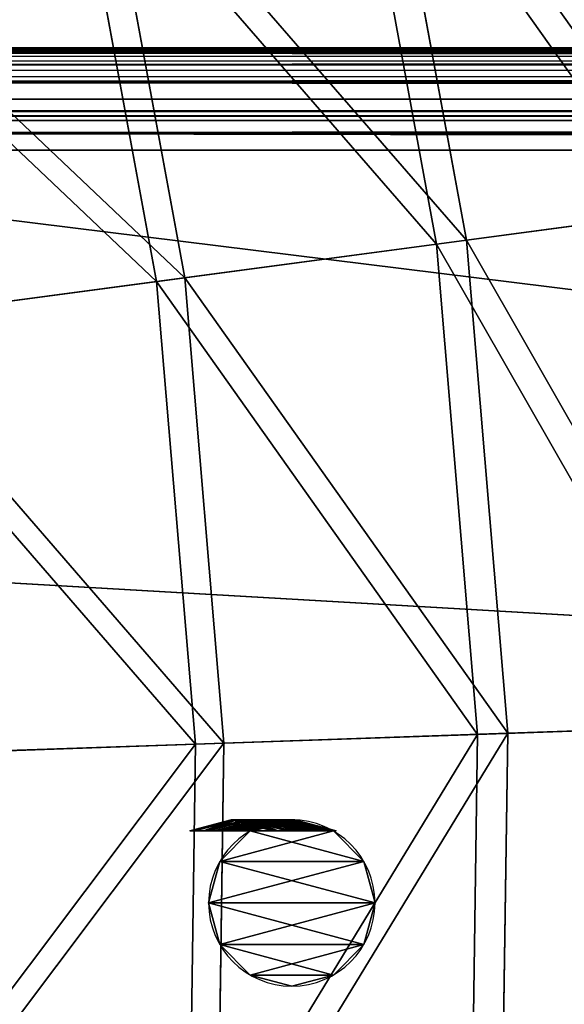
# Model space of a CAD drawing. Extents: x 0 to 923, y 0 to 335.
# Tile 74 of 164: x 301 to 317, y 165 to 193. Entities that reach past the tile are written whole.
import ezdxf

# ---------------------------------------------------------------- set-up
doc = ezdxf.new("R2010")
doc.units = 0
doc.layers.get('0').update_dxf_attribs({"color": 13, "linetype": 'CONTINUOUS'})

# ---------------------------------------------------------------- blocks, each defined once
blk = doc.blocks.new('GROUP_4')
for p, q in [((311.464, 201.277, 77.78), (314.09, 186.993, 77.78)), ((313.215, 186.876, 77.308), (310.603, 201.075, 77.308)), ((303.35, 199.369, 91.669), (305.829, 185.89, 91.669)), ((305.004, 185.78, 91.112), (302.539, 199.179, 91.112)), ((314.09, 186.993, 77.78), (320.961, 187.911, 63.143)), ((320.043, 187.788, 62.759), (313.215, 186.876, 77.308)), ((305.829, 185.89, 91.669), (314.09, 186.993, 77.78)), ((314.09, 186.993, 77.78), (315.305, 172.521, 77.78)), ((313.215, 186.876, 77.308), (305.004, 185.78, 91.112)), ((314.421, 172.49, 77.308), (313.215, 186.876, 77.308)), ((296.257, 184.611, 104.675), (305.829, 185.89, 91.669)), ((305.829, 185.89, 91.669), (306.975, 172.232, 91.669)), ((305.004, 185.78, 91.112), (295.489, 184.509, 104.039)), ((306.143, 172.204, 91.112), (305.004, 185.78, 91.112)), ((306.975, 172.232, 91.669), (315.305, 172.521, 77.78)), ((321.307, 172.729, 62.759), (314.421, 172.49, 77.308)), ((315.305, 172.521, 77.78), (315.094, 157.999, 77.78)), ((315.305, 172.521, 77.78), (322.232, 172.761, 63.143)), ((306.143, 172.204, 91.112), (296.55, 171.871, 104.039)), ((297.323, 171.898, 104.675), (306.975, 172.232, 91.669)), ((305.945, 158.581, 91.112), (306.143, 172.204, 91.112)), ((314.421, 172.49, 77.308), (306.143, 172.204, 91.112)), ((306.975, 172.232, 91.669), (306.777, 158.528, 91.669)), ((314.212, 158.055, 77.308), (314.421, 172.49, 77.308))]:
    blk.add_line(p, q)
mesh = blk.add_polyface()
corners = [(320.961, 187.911, 63.143), (311.464, 201.277, 77.78), (314.09, 186.993, 77.78), (318.211, 202.864, 63.143)]
mesh.append_faces([[corners[k] for k in face] for face in [(0, 1, 2), (1, 0, 3)]], dxfattribs={"vtx0": -1})
mesh = blk.add_polyface()
corners = [(310.603, 201.075, 77.308), (320.043, 187.788, 62.759), (313.215, 186.876, 77.308), (317.31, 202.652, 62.759)]
mesh.append_faces([[corners[k] for k in face] for face in [(0, 1, 2), (1, 0, 3)]], dxfattribs={"vtx0": -1})
mesh = blk.add_polyface()
corners = [(314.09, 186.993, 77.78), (303.35, 199.369, 91.669), (305.829, 185.89, 91.669), (311.464, 201.277, 77.78)]
mesh.append_faces([[corners[k] for k in face] for face in [(0, 1, 2), (1, 0, 3)]], dxfattribs={"vtx0": -1})
mesh = blk.add_polyface()
corners = [(302.539, 199.179, 91.112), (313.215, 186.876, 77.308), (305.004, 185.78, 91.112), (310.603, 201.075, 77.308)]
mesh.append_faces([[corners[k] for k in face] for face in [(0, 1, 2), (1, 0, 3)]], dxfattribs={"vtx0": -1})
mesh = blk.add_polyface()
corners = [(305.829, 185.89, 91.669), (293.949, 197.159, 104.675), (296.257, 184.611, 104.675), (303.35, 199.369, 91.669)]
mesh.append_faces([[corners[k] for k in face] for face in [(0, 1, 2), (1, 0, 3)]], dxfattribs={"vtx0": -1})
mesh = blk.add_polyface()
corners = [(293.196, 196.981, 104.039), (305.004, 185.78, 91.112), (295.489, 184.509, 104.039), (302.539, 199.179, 91.112)]
mesh.append_faces([[corners[k] for k in face] for face in [(0, 1, 2), (1, 0, 3)]], dxfattribs={"vtx0": -1})
mesh = blk.add_polyface()
corners = [(322.232, 172.761, 63.143), (314.09, 186.993, 77.78), (315.305, 172.521, 77.78), (320.961, 187.911, 63.143)]
mesh.append_faces([[corners[k] for k in face] for face in [(0, 1, 2), (1, 0, 3)]], dxfattribs={"vtx0": -1})
mesh = blk.add_polyface()
corners = [(313.215, 186.876, 77.308), (321.307, 172.729, 62.759), (314.421, 172.49, 77.308), (320.043, 187.788, 62.759)]
mesh.append_faces([[corners[k] for k in face] for face in [(0, 1, 2), (1, 0, 3)]], dxfattribs={"vtx0": -1})
mesh = blk.add_polyface()
corners = [(315.305, 172.521, 77.78), (305.829, 185.89, 91.669), (306.975, 172.232, 91.669), (314.09, 186.993, 77.78)]
mesh.append_faces([[corners[k] for k in face] for face in [(0, 1, 2), (1, 0, 3)]], dxfattribs={"vtx0": -1})
mesh = blk.add_polyface()
corners = [(305.004, 185.78, 91.112), (314.421, 172.49, 77.308), (306.143, 172.204, 91.112), (313.215, 186.876, 77.308)]
mesh.append_faces([[corners[k] for k in face] for face in [(0, 1, 2), (1, 0, 3)]], dxfattribs={"vtx0": -1})
mesh = blk.add_polyface()
corners = [(306.975, 172.232, 91.669), (296.257, 184.611, 104.675), (297.323, 171.898, 104.675), (305.829, 185.89, 91.669)]
mesh.append_faces([[corners[k] for k in face] for face in [(0, 1, 2), (1, 0, 3)]], dxfattribs={"vtx0": -1})
mesh = blk.add_polyface()
corners = [(295.489, 184.509, 104.039), (306.143, 172.204, 91.112), (296.55, 171.871, 104.039), (305.004, 185.78, 91.112)]
mesh.append_faces([[corners[k] for k in face] for face in [(0, 1, 2), (1, 0, 3)]], dxfattribs={"vtx0": -1})
mesh = blk.add_polyface()
corners = [(315.305, 172.521, 77.78), (306.777, 158.528, 91.669), (315.094, 157.999, 77.78), (306.975, 172.232, 91.669)]
mesh.append_faces([[corners[k] for k in face] for face in [(0, 1, 2), (1, 0, 3)]], dxfattribs={"vtx0": -1})
mesh = blk.add_polyface()
corners = [(314.212, 158.055, 77.308), (321.307, 172.729, 62.759), (321.088, 157.617, 62.759), (314.421, 172.49, 77.308)]
mesh.append_faces([[corners[k] for k in face] for face in [(0, 1, 2), (1, 0, 3)]], dxfattribs={"vtx0": -1})
mesh = blk.add_polyface()
corners = [(322.232, 172.761, 63.143), (315.094, 157.999, 77.78), (322.012, 157.559, 63.143), (315.305, 172.521, 77.78)]
mesh.append_faces([[corners[k] for k in face] for face in [(0, 1, 2), (1, 0, 3)]], dxfattribs={"vtx0": -1})
mesh = blk.add_polyface()
corners = [(296.366, 159.191, 104.039), (306.143, 172.204, 91.112), (305.945, 158.581, 91.112), (296.55, 171.871, 104.039)]
mesh.append_faces([[corners[k] for k in face] for face in [(0, 1, 2), (1, 0, 3)]], dxfattribs={"vtx0": -1})
mesh = blk.add_polyface()
corners = [(306.975, 172.232, 91.669), (297.139, 159.142, 104.675), (306.777, 158.528, 91.669), (297.323, 171.898, 104.675)]
mesh.append_faces([[corners[k] for k in face] for face in [(0, 1, 2), (1, 0, 3)]], dxfattribs={"vtx0": -1})
mesh = blk.add_polyface()
corners = [(305.945, 158.581, 91.112), (314.421, 172.49, 77.308), (314.212, 158.055, 77.308), (306.143, 172.204, 91.112)]
mesh.append_faces([[corners[k] for k in face] for face in [(0, 1, 2), (1, 0, 3)]], dxfattribs={"vtx0": -1})
blk = doc.blocks.new('COMPONENT_7')
blk.add_blockref('GROUP_4', (0, 0))
blk = doc.blocks.new('GROUP_2')
for p, q in [((829, 50, 1), (1, 50, 1)), ((829, 50, 49), (1, 50, 49)), ((1, 49.866, 0.5), (829, 49.866, 0.5)), ((1, 49.866, 49.5), (829, 49.866, 49.5)), ((1, 49.5, 0.134), (829, 49.5, 0.134)), ((1, 49.5, 49.866), (829, 49.5, 49.866)), ((829, 49), (1, 49)), ((829, 49, 50), (1, 49, 50))]:
    blk.add_line(p, q)
mesh = blk.add_polyface()
corners = [(1, 50, 1), (829, 49.866, 0.5), (1, 49.866, 0.5), (829, 50, 1)]
mesh.append_faces([[corners[k] for k in face] for face in [(0, 1, 2), (1, 0, 3)]], dxfattribs={"vtx0": -1})
mesh = blk.add_polyface()
corners = [(1, 49.866, 49.5), (829, 50, 49), (1, 50, 49), (829, 49.866, 49.5)]
mesh.append_faces([[corners[k] for k in face] for face in [(0, 1, 2), (1, 0, 3)]], dxfattribs={"vtx0": -1})
mesh = blk.add_polyface()
corners = [(1, 50, 49), (829, 50, 1), (1, 50, 1), (829, 50, 49)]
mesh.append_faces([[corners[k] for k in face] for face in [(0, 1, 2), (1, 0, 3)]], dxfattribs={"vtx0": -1})
mesh = blk.add_polyface()
corners = [(1, 49.866, 0.5), (829, 49.5, 0.134), (1, 49.5, 0.134), (829, 49.866, 0.5)]
mesh.append_faces([[corners[k] for k in face] for face in [(0, 1, 2), (1, 0, 3)]], dxfattribs={"vtx0": -1})
mesh = blk.add_polyface()
corners = [(1, 49.5, 49.866), (829, 49.866, 49.5), (1, 49.866, 49.5), (829, 49.5, 49.866)]
mesh.append_faces([[corners[k] for k in face] for face in [(0, 1, 2), (1, 0, 3)]], dxfattribs={"vtx0": -1})
mesh = blk.add_polyface()
corners = [(829, 49.5, 0.134), (1, 49), (1, 49.5, 0.134), (829, 49)]
mesh.append_faces([[corners[k] for k in face] for face in [(0, 1, 2), (1, 0, 3)]], dxfattribs={"vtx0": -1})
mesh = blk.add_polyface()
corners = [(829, 49, 50), (1, 49.5, 49.866), (1, 49, 50), (829, 49.5, 49.866)]
mesh.append_faces([[corners[k] for k in face] for face in [(0, 1, 2), (1, 0, 3)]], dxfattribs={"vtx0": -1})
mesh = blk.add_polyface()
corners = [(829, 49), (1, 1), (1, 49), (829, 1)]
mesh.append_faces([[corners[k] for k in face] for face in [(0, 1, 2), (1, 0, 3)]], dxfattribs={"vtx0": -1})
mesh = blk.add_polyface()
corners = [(829, 1, 50), (1, 49, 50), (1, 1, 50), (829, 49, 50)]
mesh.append_faces([[corners[k] for k in face] for face in [(0, 1, 2), (1, 0, 3)]], dxfattribs={"vtx0": -1})
blk = doc.blocks.new('GROUP_19')
for p, q in [((1, 50, 23), (359, 50, 23)), ((1, 50, 1), (359, 50, 1)), ((1, 49.866, 23.5), (359, 49.866, 23.5)), ((1, 49.866, 0.5), (359, 49.866, 0.5)), ((1, 49.5, 23.866), (359, 49.5, 23.866)), ((1, 49.5, 0.134), (359, 49.5, 0.134)), ((359, 49), (1, 49)), ((359, 49, 24), (1, 49, 24)), ((357, 49, 24), (3, 49, 24)), ((3, 48.5, 23.866), (357, 48.5, 23.866)), ((3, 48.134, 23.5), (357, 48.134, 23.5)), ((357, 48, 23), (3, 48, 23)), ((357, 48, 3), (3, 48, 3)), ((3, 47.866, 2.5), (357, 47.866, 2.5)), ((3, 47.5, 2.134), (357, 47.5, 2.134)), ((357, 47, 2), (3, 47, 2))]:
    blk.add_line(p, q)
mesh = blk.add_polyface()
corners = [(1, 50, 23), (359, 50, 1), (1, 50, 1), (359, 50, 23)]
mesh.append_faces([[corners[k] for k in face] for face in [(0, 1, 2), (1, 0, 3)]], dxfattribs={"vtx0": -1})
mesh = blk.add_polyface()
corners = [(1, 49.866, 23.5), (359, 50, 23), (1, 50, 23), (359, 49.866, 23.5)]
mesh.append_faces([[corners[k] for k in face] for face in [(0, 1, 2), (1, 0, 3)]], dxfattribs={"vtx0": -1})
mesh = blk.add_polyface()
corners = [(1, 50, 1), (359, 49.866, 0.5), (1, 49.866, 0.5), (359, 50, 1)]
mesh.append_faces([[corners[k] for k in face] for face in [(0, 1, 2), (1, 0, 3)]], dxfattribs={"vtx0": -1})
mesh = blk.add_polyface()
corners = [(1, 49.5, 23.866), (359, 49.866, 23.5), (1, 49.866, 23.5), (359, 49.5, 23.866)]
mesh.append_faces([[corners[k] for k in face] for face in [(0, 1, 2), (1, 0, 3)]], dxfattribs={"vtx0": -1})
mesh = blk.add_polyface()
corners = [(1, 49.866, 0.5), (359, 49.5, 0.134), (1, 49.5, 0.134), (359, 49.866, 0.5)]
mesh.append_faces([[corners[k] for k in face] for face in [(0, 1, 2), (1, 0, 3)]], dxfattribs={"vtx0": -1})
mesh = blk.add_polyface()
corners = [(3, 49, 24), (1, 49.5, 23.866), (1, 49, 24), (359, 49.5, 23.866), (357, 49, 24), (359, 49, 24)]
mesh.append_faces([[corners[k] for k in face] for face in [(0, 1, 2), (3, 4, 5)]], dxfattribs={"vtx0": -1})
mesh.append_faces([[corners[k] for k in face] for face in [(1, 0, 3)]], dxfattribs={"vtx0": -1, "vtx1": -1})
mesh.append_faces([[corners[k] for k in face] for face in [(3, 0, 4)]], dxfattribs={"vtx0": -1, "vtx2": -1})
mesh = blk.add_polyface()
corners = [(359, 49.5, 0.134), (1, 49), (1, 49.5, 0.134), (359, 49)]
mesh.append_faces([[corners[k] for k in face] for face in [(0, 1, 2), (1, 0, 3)]], dxfattribs={"vtx0": -1})
mesh = blk.add_polyface()
corners = [(359, 49), (1, 1), (1, 49), (359, 1)]
mesh.append_faces([[corners[k] for k in face] for face in [(0, 1, 2), (1, 0, 3)]], dxfattribs={"vtx0": -1})
mesh = blk.add_polyface()
corners = [(357, 48.5, 23.866), (3, 49, 24), (3, 48.5, 23.866), (357, 49, 24)]
mesh.append_faces([[corners[k] for k in face] for face in [(0, 1, 2), (1, 0, 3)]], dxfattribs={"vtx0": -1})
mesh = blk.add_polyface()
corners = [(357, 48.5, 23.866), (3, 48.134, 23.5), (357, 48.134, 23.5), (3, 48.5, 23.866)]
mesh.append_faces([[corners[k] for k in face] for face in [(0, 1, 2), (1, 0, 3)]], dxfattribs={"vtx0": -1})
mesh = blk.add_polyface()
corners = [(357, 48.134, 23.5), (3, 48, 23), (357, 48, 23), (3, 48.134, 23.5)]
mesh.append_faces([[corners[k] for k in face] for face in [(0, 1, 2), (1, 0, 3)]], dxfattribs={"vtx0": -1})
mesh = blk.add_polyface()
corners = [(357, 48, 23), (3, 48, 3), (357, 48, 3), (3, 48, 23)]
mesh.append_faces([[corners[k] for k in face] for face in [(0, 1, 2), (1, 0, 3)]], dxfattribs={"vtx0": -1})
mesh = blk.add_polyface()
corners = [(357, 48, 3), (3, 47.866, 2.5), (357, 47.866, 2.5), (3, 48, 3)]
mesh.append_faces([[corners[k] for k in face] for face in [(0, 1, 2), (1, 0, 3)]], dxfattribs={"vtx0": -1})
mesh = blk.add_polyface()
corners = [(357, 47.866, 2.5), (3, 47.5, 2.134), (357, 47.5, 2.134), (3, 47.866, 2.5)]
mesh.append_faces([[corners[k] for k in face] for face in [(0, 1, 2), (1, 0, 3)]], dxfattribs={"vtx0": -1})
mesh = blk.add_polyface()
corners = [(357, 47, 2), (3, 47.5, 2.134), (3, 47, 2), (357, 47.5, 2.134)]
mesh.append_faces([[corners[k] for k in face] for face in [(0, 1, 2), (1, 0, 3)]], dxfattribs={"vtx0": -1})
mesh = blk.add_polyface()
corners = [(357, 3, 2), (3, 9.198, 2), (3, 3, 2), (3, 11.198, 2), (3, 47, 2), (357, 47, 2)]
mesh.append_faces([[corners[k] for k in face] for face in [(0, 1, 2), (4, 0, 5)]], dxfattribs={"vtx0": -1})
mesh.append_faces([[corners[k] for k in face] for face in [(1, 0, 3), (3, 0, 4)]], dxfattribs={"vtx0": -1, "vtx1": -1})
blk = doc.blocks.new('GROUP_13')
for p, q in [((2.525, 450), (1.305, 450, 0.327)), ((3.745, 450, 0.327), (2.525, 450)), ((2.525, 438.57), (2.525, 450)), ((2.525, 438.57), (1.305, 438.566, 0.327)), ((3.745, 438.574, 0.327), (2.525, 438.57)), ((2.573, 431.735), (2.525, 438.57)), ((2.573, 431.735), (1.353, 431.718, 0.327)), ((3.793, 431.752, 0.327), (2.573, 431.735)), ((2.715, 424.901), (2.573, 431.735)), ((2.715, 424.901), (1.496, 424.867, 0.327)), ((3.935, 424.935, 0.327), (2.715, 424.901)), ((2.953, 418.07), (2.715, 424.901)), ((2.953, 418.07), (1.734, 418.019, 0.327)), ((4.172, 418.121, 0.327), (2.953, 418.07)), ((3.119, 414.657), (2.953, 418.07)), ((3.119, 414.657), (1.9, 414.603, 0.327)), ((4.339, 414.71, 0.327), (3.119, 414.657)), ((3.434, 406.513), (3.119, 414.657)), ((3.434, 406.513), (2.214, 406.478, 0.327)), ((4.653, 406.547, 0.327), (3.434, 406.513)), ((3.582, 398.364), (3.434, 406.513)), ((3.582, 398.364), (2.362, 398.354, 0.327)), ((3.566, 390.214), (3.582, 398.364)), ((4.803, 398.374, 0.327), (3.582, 398.364)), ((3.566, 390.214), (2.346, 390.229, 0.327)), ((3.384, 382.066), (3.566, 390.214)), ((4.786, 390.199, 0.327), (3.566, 390.214)), ((3.384, 382.066), (2.164, 382.098, 0.327)), ((3.013, 369.229), (3.384, 382.066)), ((4.604, 382.035, 0.327), (3.384, 382.066)), ((3.013, 369.229), (1.793, 369.259, 0.327)), ((2.733, 356.388), (3.013, 369.229)), ((4.233, 369.198, 0.327), (3.013, 369.229)), ((2.733, 356.388), (1.513, 356.41, 0.327)), ((2.525, 341.007), (2.733, 356.388)), ((3.953, 356.367, 0.327), (2.733, 356.388)), ((2.525, 341.007), (1.305, 341.019, 0.327)), ((2.447, 330.704), (2.525, 341.007)), ((3.745, 340.994, 0.327), (2.525, 341.007)), ((2.447, 330.704), (1.227, 330.709, 0.327)), ((2.44, 317.861), (2.447, 330.704)), ((3.667, 330.699, 0.327), (2.447, 330.704)), ((2.44, 317.861), (1.22, 317.857, 0.327)), ((3.661, 317.864, 0.327), (2.44, 317.861)), ((2.525, 305.018), (2.44, 317.861)), ((2.525, 305.018), (1.305, 305.014, 0.327)), ((3.745, 305.022, 0.327), (2.525, 305.018)), ((2.525, 204.753), (2.525, 305.018)), ((2.525, 204.753), (1.305, 204.751, 0.327)), ((3.745, 204.756, 0.327), (2.525, 204.753)), ((2.602, 183.752), (2.525, 204.753)), ((2.602, 183.752), (1.382, 183.743, 0.327)), ((3.822, 183.761, 0.327), (2.602, 183.752)), ((2.832, 162.752), (2.602, 183.752)), ((2.832, 162.752), (1.612, 162.734, 0.327)), ((4.053, 162.769, 0.327), (2.832, 162.752)), ((3.216, 141.753), (2.832, 162.752)), ((4.436, 141.78, 0.327), (3.216, 141.753)), ((3.216, 141.753), (1.997, 141.727, 0.327)), ((3.754, 120.759), (3.216, 141.753)), ((3.754, 120.759), (2.534, 120.729, 0.327)), ((4.974, 120.788, 0.327), (3.754, 120.759)), ((4.147, 103.257), (3.754, 120.759)), ((4.147, 103.257), (2.927, 103.237, 0.327)), ((5.367, 103.276, 0.327), (4.147, 103.257)), ((4.3, 85.751), (4.147, 103.257)), ((4.3, 85.751), (3.08, 85.748, 0.327)), ((4.215, 68.244), (4.3, 85.751)), ((5.521, 85.753, 0.327), (4.3, 85.751)), ((4.215, 68.244), (2.995, 68.258, 0.327)), ((3.891, 50.741), (4.215, 68.244)), ((5.435, 68.23, 0.327), (4.215, 68.244)), ((3.891, 50.741), (2.671, 50.772, 0.327)), ((3.327, 33.243), (3.891, 50.741)), ((5.111, 50.71, 0.327), (3.891, 50.741)), ((3.327, 33.243), (2.108, 33.291, 0.327)), ((2.525, 15.755), (3.327, 33.243)), ((4.547, 33.196, 0.327), (3.327, 33.243)), ((2.525, 15.755), (1.305, 15.783, 0.327)), ((3.745, 15.727, 0.327), (2.525, 15.755)), ((2.525, 0), (2.525, 15.755))]:
    blk.add_line(p, q)
at = {"extrusion": (0, 1, 0)}
blk.add_circle((-2.525, 2.44), 2.44, dxfattribs=at)
mesh = blk.add_polyface()
corners = [(1.305, 450, 0.327), (3.745, 450, 0.327), (2.525, 450), (0.412, 450, 1.22), (4.639, 450, 1.22), (0.085, 450, 2.44), (4.966, 450, 2.44), (0.412, 450, 3.661), (4.639, 450, 3.661), (1.305, 450, 4.554), (3.745, 450, 4.554), (2.525, 450, 4.881)]
mesh.append_faces([[corners[k] for k in face] for face in [(0, 1, 2), (10, 9, 11)]], dxfattribs={"vtx0": -1})
mesh.append_faces([[corners[k] for k in face] for face in [(1, 3, 4), (4, 5, 6), (6, 7, 8), (8, 9, 10)]], dxfattribs={"vtx0": -1, "vtx1": -1})
mesh.append_faces([[corners[k] for k in face] for face in [(1, 0, 3), (4, 3, 5), (6, 5, 7), (8, 7, 9)]], dxfattribs={"vtx0": -1, "vtx2": -1})
mesh = blk.add_polyface()
corners = [(2.525, 450), (1.305, 438.566, 0.327), (1.305, 450, 0.327), (2.525, 438.57)]
mesh.append_faces([[corners[k] for k in face] for face in [(0, 1, 2), (1, 0, 3)]], dxfattribs={"vtx0": -1})
mesh = blk.add_polyface()
corners = [(3.745, 450, 0.327), (2.525, 438.57), (2.525, 450), (3.745, 438.574, 0.327)]
mesh.append_faces([[corners[k] for k in face] for face in [(0, 1, 2), (1, 0, 3)]], dxfattribs={"vtx0": -1})
mesh = blk.add_polyface()
corners = [(2.525, 438.57), (1.353, 431.718, 0.327), (1.305, 438.566, 0.327), (2.573, 431.735)]
mesh.append_faces([[corners[k] for k in face] for face in [(0, 1, 2), (1, 0, 3)]], dxfattribs={"vtx0": -1})
mesh = blk.add_polyface()
corners = [(3.745, 438.574, 0.327), (2.573, 431.735), (2.525, 438.57), (3.793, 431.752, 0.327)]
mesh.append_faces([[corners[k] for k in face] for face in [(0, 1, 2), (1, 0, 3)]], dxfattribs={"vtx0": -1})
mesh = blk.add_polyface()
corners = [(2.573, 431.735), (1.496, 424.867, 0.327), (1.353, 431.718, 0.327), (2.715, 424.901)]
mesh.append_faces([[corners[k] for k in face] for face in [(0, 1, 2), (1, 0, 3)]], dxfattribs={"vtx0": -1})
mesh = blk.add_polyface()
corners = [(3.793, 431.752, 0.327), (2.715, 424.901), (2.573, 431.735), (3.935, 424.935, 0.327)]
mesh.append_faces([[corners[k] for k in face] for face in [(0, 1, 2), (1, 0, 3)]], dxfattribs={"vtx0": -1})
mesh = blk.add_polyface()
corners = [(2.715, 424.901), (1.734, 418.019, 0.327), (1.496, 424.867, 0.327), (2.953, 418.07)]
mesh.append_faces([[corners[k] for k in face] for face in [(0, 1, 2), (1, 0, 3)]], dxfattribs={"vtx0": -1})
mesh = blk.add_polyface()
corners = [(3.935, 424.935, 0.327), (2.953, 418.07), (2.715, 424.901), (4.172, 418.121, 0.327)]
mesh.append_faces([[corners[k] for k in face] for face in [(0, 1, 2), (1, 0, 3)]], dxfattribs={"vtx0": -1})
mesh = blk.add_polyface()
corners = [(2.953, 418.07), (1.9, 414.603, 0.327), (1.734, 418.019, 0.327), (3.119, 414.657)]
mesh.append_faces([[corners[k] for k in face] for face in [(0, 1, 2), (1, 0, 3)]], dxfattribs={"vtx0": -1})
mesh = blk.add_polyface()
corners = [(4.172, 418.121, 0.327), (3.119, 414.657), (2.953, 418.07), (4.339, 414.71, 0.327)]
mesh.append_faces([[corners[k] for k in face] for face in [(0, 1, 2), (1, 0, 3)]], dxfattribs={"vtx0": -1})
mesh = blk.add_polyface()
corners = [(3.119, 414.657), (2.214, 406.478, 0.327), (1.9, 414.603, 0.327), (3.434, 406.513)]
mesh.append_faces([[corners[k] for k in face] for face in [(0, 1, 2), (1, 0, 3)]], dxfattribs={"vtx0": -1})
mesh = blk.add_polyface()
corners = [(4.339, 414.71, 0.327), (3.434, 406.513), (3.119, 414.657), (4.653, 406.547, 0.327)]
mesh.append_faces([[corners[k] for k in face] for face in [(0, 1, 2), (1, 0, 3)]], dxfattribs={"vtx0": -1})
mesh = blk.add_polyface()
corners = [(3.434, 406.513), (2.362, 398.354, 0.327), (2.214, 406.478, 0.327), (3.582, 398.364)]
mesh.append_faces([[corners[k] for k in face] for face in [(0, 1, 2), (1, 0, 3)]], dxfattribs={"vtx0": -1})
mesh = blk.add_polyface()
corners = [(4.653, 406.547, 0.327), (3.582, 398.364), (3.434, 406.513), (4.803, 398.374, 0.327)]
mesh.append_faces([[corners[k] for k in face] for face in [(0, 1, 2), (1, 0, 3)]], dxfattribs={"vtx0": -1})
mesh = blk.add_polyface()
corners = [(2.362, 398.354, 0.327), (3.566, 390.214), (2.346, 390.229, 0.327), (3.582, 398.364)]
mesh.append_faces([[corners[k] for k in face] for face in [(0, 1, 2), (1, 0, 3)]], dxfattribs={"vtx0": -1})
mesh = blk.add_polyface()
corners = [(3.582, 398.364), (4.786, 390.199, 0.327), (3.566, 390.214), (4.803, 398.374, 0.327)]
mesh.append_faces([[corners[k] for k in face] for face in [(0, 1, 2), (1, 0, 3)]], dxfattribs={"vtx0": -1})
mesh = blk.add_polyface()
corners = [(2.346, 390.229, 0.327), (3.384, 382.066), (2.164, 382.098, 0.327), (3.566, 390.214)]
mesh.append_faces([[corners[k] for k in face] for face in [(0, 1, 2), (1, 0, 3)]], dxfattribs={"vtx0": -1})
mesh = blk.add_polyface()
corners = [(3.566, 390.214), (4.604, 382.035, 0.327), (3.384, 382.066), (4.786, 390.199, 0.327)]
mesh.append_faces([[corners[k] for k in face] for face in [(0, 1, 2), (1, 0, 3)]], dxfattribs={"vtx0": -1})
mesh = blk.add_polyface()
corners = [(2.164, 382.098, 0.327), (3.013, 369.229), (1.793, 369.259, 0.327), (3.384, 382.066)]
mesh.append_faces([[corners[k] for k in face] for face in [(0, 1, 2), (1, 0, 3)]], dxfattribs={"vtx0": -1})
mesh = blk.add_polyface()
corners = [(3.384, 382.066), (4.233, 369.198, 0.327), (3.013, 369.229), (4.604, 382.035, 0.327)]
mesh.append_faces([[corners[k] for k in face] for face in [(0, 1, 2), (1, 0, 3)]], dxfattribs={"vtx0": -1})
mesh = blk.add_polyface()
corners = [(1.793, 369.259, 0.327), (2.733, 356.388), (1.513, 356.41, 0.327), (3.013, 369.229)]
mesh.append_faces([[corners[k] for k in face] for face in [(0, 1, 2), (1, 0, 3)]], dxfattribs={"vtx0": -1})
mesh = blk.add_polyface()
corners = [(3.013, 369.229), (3.953, 356.367, 0.327), (2.733, 356.388), (4.233, 369.198, 0.327)]
mesh.append_faces([[corners[k] for k in face] for face in [(0, 1, 2), (1, 0, 3)]], dxfattribs={"vtx0": -1})
mesh = blk.add_polyface()
corners = [(1.513, 356.41, 0.327), (2.525, 341.007), (1.305, 341.019, 0.327), (2.733, 356.388)]
mesh.append_faces([[corners[k] for k in face] for face in [(0, 1, 2), (1, 0, 3)]], dxfattribs={"vtx0": -1})
mesh = blk.add_polyface()
corners = [(2.733, 356.388), (3.745, 340.994, 0.327), (2.525, 341.007), (3.953, 356.367, 0.327)]
mesh.append_faces([[corners[k] for k in face] for face in [(0, 1, 2), (1, 0, 3)]], dxfattribs={"vtx0": -1})
mesh = blk.add_polyface()
corners = [(1.305, 341.019, 0.327), (2.447, 330.704), (1.227, 330.709, 0.327), (2.525, 341.007)]
mesh.append_faces([[corners[k] for k in face] for face in [(0, 1, 2), (1, 0, 3)]], dxfattribs={"vtx0": -1})
mesh = blk.add_polyface()
corners = [(2.525, 341.007), (3.667, 330.699, 0.327), (2.447, 330.704), (3.745, 340.994, 0.327)]
mesh.append_faces([[corners[k] for k in face] for face in [(0, 1, 2), (1, 0, 3)]], dxfattribs={"vtx0": -1})
mesh = blk.add_polyface()
corners = [(1.227, 330.709, 0.327), (2.44, 317.861), (1.22, 317.857, 0.327), (2.447, 330.704)]
mesh.append_faces([[corners[k] for k in face] for face in [(0, 1, 2), (1, 0, 3)]], dxfattribs={"vtx0": -1})
mesh = blk.add_polyface()
corners = [(2.447, 330.704), (3.661, 317.864, 0.327), (2.44, 317.861), (3.667, 330.699, 0.327)]
mesh.append_faces([[corners[k] for k in face] for face in [(0, 1, 2), (1, 0, 3)]], dxfattribs={"vtx0": -1})
mesh = blk.add_polyface()
corners = [(2.44, 317.861), (1.305, 305.014, 0.327), (1.22, 317.857, 0.327), (2.525, 305.018)]
mesh.append_faces([[corners[k] for k in face] for face in [(0, 1, 2), (1, 0, 3)]], dxfattribs={"vtx0": -1})
mesh = blk.add_polyface()
corners = [(3.661, 317.864, 0.327), (2.525, 305.018), (2.44, 317.861), (3.745, 305.022, 0.327)]
mesh.append_faces([[corners[k] for k in face] for face in [(0, 1, 2), (1, 0, 3)]], dxfattribs={"vtx0": -1})
mesh = blk.add_polyface()
corners = [(2.525, 305.018), (1.305, 204.751, 0.327), (1.305, 305.014, 0.327), (2.525, 204.753)]
mesh.append_faces([[corners[k] for k in face] for face in [(0, 1, 2), (1, 0, 3)]], dxfattribs={"vtx0": -1})
mesh = blk.add_polyface()
corners = [(3.745, 305.022, 0.327), (2.525, 204.753), (2.525, 305.018), (3.745, 204.756, 0.327)]
mesh.append_faces([[corners[k] for k in face] for face in [(0, 1, 2), (1, 0, 3)]], dxfattribs={"vtx0": -1})
mesh = blk.add_polyface()
corners = [(2.525, 204.753), (1.382, 183.743, 0.327), (1.305, 204.751, 0.327), (2.602, 183.752)]
mesh.append_faces([[corners[k] for k in face] for face in [(0, 1, 2), (1, 0, 3)]], dxfattribs={"vtx0": -1})
mesh = blk.add_polyface()
corners = [(3.745, 204.756, 0.327), (2.602, 183.752), (2.525, 204.753), (3.822, 183.761, 0.327)]
mesh.append_faces([[corners[k] for k in face] for face in [(0, 1, 2), (1, 0, 3)]], dxfattribs={"vtx0": -1})
mesh = blk.add_polyface()
corners = [(2.602, 183.752), (1.612, 162.734, 0.327), (1.382, 183.743, 0.327), (2.832, 162.752)]
mesh.append_faces([[corners[k] for k in face] for face in [(0, 1, 2), (1, 0, 3)]], dxfattribs={"vtx0": -1})
mesh = blk.add_polyface()
corners = [(3.822, 183.761, 0.327), (2.832, 162.752), (2.602, 183.752), (4.053, 162.769, 0.327)]
mesh.append_faces([[corners[k] for k in face] for face in [(0, 1, 2), (1, 0, 3)]], dxfattribs={"vtx0": -1})
mesh = blk.add_polyface()
corners = [(2.832, 162.752), (1.997, 141.727, 0.327), (1.612, 162.734, 0.327), (3.216, 141.753)]
mesh.append_faces([[corners[k] for k in face] for face in [(0, 1, 2), (1, 0, 3)]], dxfattribs={"vtx0": -1})
mesh = blk.add_polyface()
corners = [(4.053, 162.769, 0.327), (3.216, 141.753), (2.832, 162.752), (4.436, 141.78, 0.327)]
mesh.append_faces([[corners[k] for k in face] for face in [(0, 1, 2), (1, 0, 3)]], dxfattribs={"vtx0": -1})
mesh = blk.add_polyface()
corners = [(4.436, 141.78, 0.327), (3.754, 120.759), (3.216, 141.753), (4.974, 120.788, 0.327)]
mesh.append_faces([[corners[k] for k in face] for face in [(0, 1, 2), (1, 0, 3)]], dxfattribs={"vtx0": -1})
mesh = blk.add_polyface()
corners = [(3.216, 141.753), (2.534, 120.729, 0.327), (1.997, 141.727, 0.327), (3.754, 120.759)]
mesh.append_faces([[corners[k] for k in face] for face in [(0, 1, 2), (1, 0, 3)]], dxfattribs={"vtx0": -1})
mesh = blk.add_polyface()
corners = [(3.754, 120.759), (2.927, 103.237, 0.327), (2.534, 120.729, 0.327), (4.147, 103.257)]
mesh.append_faces([[corners[k] for k in face] for face in [(0, 1, 2), (1, 0, 3)]], dxfattribs={"vtx0": -1})
mesh = blk.add_polyface()
corners = [(4.974, 120.788, 0.327), (4.147, 103.257), (3.754, 120.759), (5.367, 103.276, 0.327)]
mesh.append_faces([[corners[k] for k in face] for face in [(0, 1, 2), (1, 0, 3)]], dxfattribs={"vtx0": -1})
mesh = blk.add_polyface()
corners = [(4.147, 103.257), (3.08, 85.748, 0.327), (2.927, 103.237, 0.327), (4.3, 85.751)]
mesh.append_faces([[corners[k] for k in face] for face in [(0, 1, 2), (1, 0, 3)]], dxfattribs={"vtx0": -1})
mesh = blk.add_polyface()
corners = [(5.367, 103.276, 0.327), (4.3, 85.751), (4.147, 103.257), (5.521, 85.753, 0.327)]
mesh.append_faces([[corners[k] for k in face] for face in [(0, 1, 2), (1, 0, 3)]], dxfattribs={"vtx0": -1})
mesh = blk.add_polyface()
corners = [(3.08, 85.748, 0.327), (4.215, 68.244), (2.995, 68.258, 0.327), (4.3, 85.751)]
mesh.append_faces([[corners[k] for k in face] for face in [(0, 1, 2), (1, 0, 3)]], dxfattribs={"vtx0": -1})
mesh = blk.add_polyface()
corners = [(4.3, 85.751), (5.435, 68.23, 0.327), (4.215, 68.244), (5.521, 85.753, 0.327)]
mesh.append_faces([[corners[k] for k in face] for face in [(0, 1, 2), (1, 0, 3)]], dxfattribs={"vtx0": -1})
mesh = blk.add_polyface()
corners = [(2.995, 68.258, 0.327), (3.891, 50.741), (2.671, 50.772, 0.327), (4.215, 68.244)]
mesh.append_faces([[corners[k] for k in face] for face in [(0, 1, 2), (1, 0, 3)]], dxfattribs={"vtx0": -1})
mesh = blk.add_polyface()
corners = [(4.215, 68.244), (5.111, 50.71, 0.327), (3.891, 50.741), (5.435, 68.23, 0.327)]
mesh.append_faces([[corners[k] for k in face] for face in [(0, 1, 2), (1, 0, 3)]], dxfattribs={"vtx0": -1})
mesh = blk.add_polyface()
corners = [(2.671, 50.772, 0.327), (3.327, 33.243), (2.108, 33.291, 0.327), (3.891, 50.741)]
mesh.append_faces([[corners[k] for k in face] for face in [(0, 1, 2), (1, 0, 3)]], dxfattribs={"vtx0": -1})
mesh = blk.add_polyface()
corners = [(3.891, 50.741), (4.547, 33.196, 0.327), (3.327, 33.243), (5.111, 50.71, 0.327)]
mesh.append_faces([[corners[k] for k in face] for face in [(0, 1, 2), (1, 0, 3)]], dxfattribs={"vtx0": -1})
mesh = blk.add_polyface()
corners = [(2.108, 33.291, 0.327), (2.525, 15.755), (1.305, 15.783, 0.327), (3.327, 33.243)]
mesh.append_faces([[corners[k] for k in face] for face in [(0, 1, 2), (1, 0, 3)]], dxfattribs={"vtx0": -1})
mesh = blk.add_polyface()
corners = [(3.327, 33.243), (3.745, 15.727, 0.327), (2.525, 15.755), (4.547, 33.196, 0.327)]
mesh.append_faces([[corners[k] for k in face] for face in [(0, 1, 2), (1, 0, 3)]], dxfattribs={"vtx0": -1})
mesh = blk.add_polyface()
corners = [(1.305, 15.783, 0.327), (2.525, 0), (1.305, 0, 0.327), (2.525, 15.755)]
mesh.append_faces([[corners[k] for k in face] for face in [(0, 1, 2), (1, 0, 3)]], dxfattribs={"vtx0": -1})
mesh = blk.add_polyface()
corners = [(2.525, 15.755), (3.745, 0, 0.327), (2.525, 0), (3.745, 15.727, 0.327)]
mesh.append_faces([[corners[k] for k in face] for face in [(0, 1, 2), (1, 0, 3)]], dxfattribs={"vtx0": -1})
mesh = blk.add_polyface()
corners = [(3.745, 0, 0.327), (1.305, 0, 0.327), (2.525, 0), (4.639, 0, 1.22), (0.412, 0, 1.22), (4.966, 0, 2.44), (0.085, 0, 2.44), (4.639, 0, 3.661), (0.412, 0, 3.661), (3.745, 0, 4.554), (1.305, 0, 4.554), (2.525, 0, 4.881)]
mesh.append_faces([[corners[k] for k in face] for face in [(0, 1, 2), (10, 9, 11)]], dxfattribs={"vtx0": -1})
mesh.append_faces([[corners[k] for k in face] for face in [(1, 3, 4), (4, 5, 6), (6, 7, 8), (8, 9, 10)]], dxfattribs={"vtx0": -1, "vtx1": -1})
mesh.append_faces([[corners[k] for k in face] for face in [(1, 0, 3), (4, 3, 5), (6, 5, 7), (8, 7, 9)]], dxfattribs={"vtx0": -1, "vtx2": -1})
blk = doc.blocks.new('GROUP_18')
at = {"extrusion": (-3.88578e-16, -1, -3.88578e-16), "yscale": 1.622222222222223, "rotation": 180}
blk.add_blockref('GROUP_13', (7.266, 456, -7.349), dxfattribs=at)
blk = doc.blocks.new('GROUP_9')
for name, p in [('GROUP_19', (1.353, 0, 730)), ('GROUP_18', (24.353, 20, 275))]:
    blk.add_blockref(name, p)
blk = doc.blocks.new('GROUP_7')
for name, p in [('COMPONENT_7', (0, 0)), ('GROUP_2', (46.229, 142.633, 187.329)), ('GROUP_9', (279.876, 142.633, 237.329))]:
    blk.add_blockref(name, p)

msp = doc.modelspace()

# ---------------------------------------------------------------- block references
msp.add_blockref('GROUP_7', (0, 0))

doc.saveas('drawing.dxf')
